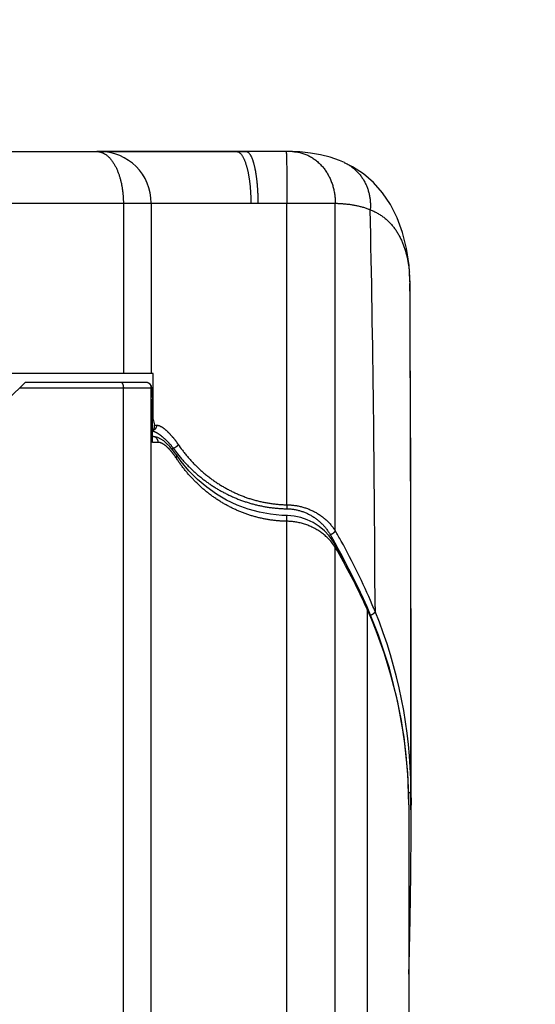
# Model space of a CAD drawing. Header units: millimetres. Extents: x 0 to 594, y 0 to 420.
# Tile 117 of 132: x 520 to 529, y 255 to 272. Entities that reach past the tile are written whole.
import ezdxf

# ---------------------------------------------------------------- set-up
doc = ezdxf.new("R2010")
doc.units = ezdxf.units.MM
doc.header["$LTSCALE"] = 0.257233
doc.layers.add('NoLayerName_001', color=7, linetype='Continuous')
doc.styles.get("Standard").update_dxf_attribs({"font": 'txt', "bigfont": 'extfont2'})
doc.dimstyles.get("Standard").update_dxf_attribs({"dimtxt": 2.5, "dimasz": 2.5, "dimexe": 1, "dimexo": 1, "dimtad": 1, "dimdec": 3, "dimzin": 0, "dimdsep": 46, "dimtxsty": 'Standard', "dimcen": 2.5, "dimadec": 3, "dimazin": 0, "dimtfac": 0.75, "dimtdec": 3, "dimtmove": 0, "dimatfit": 3, "dimfxl": 1, "dimarcsym": 0})

# ---------------------------------------------------------------- blocks, each defined once
blk = doc.blocks.new('_OPEN30')
at = {"color": 0, "linetype": 'ByBlock', "lineweight": -2}
for p, q in [((-1, 0.267949), (0, 0)), ((0, 0), (-1, -0.267949)), ((0, 0), (-1, 0))]:
    blk.add_line(p, q, dxfattribs=at)
blk = doc.blocks.new('*D35')
at = {"layer": 'Defpoints', "color": 0}
for p in [(503.151, 277.576), (503.151, 237.651), (529.151, 237.651)]:
    blk.add_point(p, dxfattribs=at)
at = {"layer": 'NoLayerName_001', "color": 0, "linetype": 'Continuous', "lineweight": 13}
for p, q in [((503.151, 239.065), (503.151, 278.99)), ((529.151, 239.065), (529.151, 278.99)), ((527.029, 277.576), (505.272, 277.576))]:
    blk.add_line(p, q, dxfattribs=at)
at = {"layer": 'NoLayerName_001', "color": 0, "lineweight": 13, "xscale": 2.1213, "yscale": 2.1213, "zscale": 2.1213, "rotation": 180}
blk.add_blockref('_OPEN30', (503.151, 277.576), dxfattribs=at)
at = {"layer": 'NoLayerName_001', "color": 0, "lineweight": 13, "xscale": 2.1213, "yscale": 2.1213, "zscale": 2.1213}
blk.add_blockref('_OPEN30', (529.151, 277.576), dxfattribs=at)
at = {"layer": 'NoLayerName_001', "color": 0, "lineweight": 13, "insert": (516.151, 281.465), "char_height": 4.9497, "attachment_point": 5}
blk.add_mtext('\\W0.8000;26', dxfattribs=at)

msp = doc.modelspace()

# ---------------------------------------------------------------- linework, layer by layer
at = {"layer": 'NoLayerName_001', "color": 7, "linetype": 'Continuous', "lineweight": 25}
for p, q in [((519.7007, 270.0513), (521.2172, 270.0513)), ((521.2172, 270.0513), (521.2657, 270.0513)), ((521.2657, 270.0513), (521.2757, 270.0513)), ((521.2757, 270.0513), (521.3157, 270.0513)), ((521.3157, 270.0513), (521.3588, 270.0513)), ((521.3588, 270.0513), (523.6507, 270.0513)), ((523.6507, 270.0513), (523.8193, 270.0513)), ((525.5293, 269.8574), (525.5316, 269.8563)), ((526.6759, 266.7853), (526.6714, 267.7511)), ((522.2014, 266.1875), (519.6507, 266.1875)), ((522.2014, 265.3875), (522.2014, 266.1875)), ((519.6757, 265.7375), (519.9757, 266.0375)), ((519.9757, 266.0375), (522.0649, 266.0375)), ((522.186, 264.9875), (522.186, 265.7375)), ((522.2014, 265.3875), (522.186, 265.3875)), ((522.194, 265.0875), (522.186, 265.0875)), ((522.6858, 264.6537), (522.6027, 264.7689)), ((522.6027, 264.7688), (522.6027, 264.7689)), ((525.3705, 263.2105), (525.3421, 263.2566)), ((525.4454, 263.0789), (525.3705, 263.2104)), ((526.1228, 261.6326), (525.924, 262.1226)), ((526.6901, 258.116), (526.6905, 260.1059)), ((526.6901, 258.2383), (526.6876, 258.932)), ((526.6507, 258.6776), (526.6507, 246.1013)), ((526.6872, 257.4653), (526.6901, 258.2383))]:
    msp.add_line(p, q, dxfattribs=at)
at = {"layer": 'NoLayerName_001', "color": 8, "linetype": 'Continuous', "lineweight": 25}
for p, q in [((519.2007, 269.1513), (524.0228, 269.1513)), ((521.6801, 269.1513), (521.6801, 266.1875)), ((522.1656, 269.1513), (522.1656, 266.1875)), ((524.0228, 269.1513), (524.5278, 269.1509)), ((524.5279, 263.9007), (524.5278, 269.1509)), ((525.3697, 263.4482), (525.3697, 269.1502)), ((526.6714, 267.7556), (526.6715, 267.7511)), ((519.8757, 265.9375), (522.1681, 265.9375)), ((521.6801, 246.1013), (521.6801, 265.9375)), ((522.1656, 246.1013), (522.1656, 265.9375)), ((522.2211, 265.2875), (522.2595, 265.2875)), ((522.2883, 264.9875), (522.186, 264.9875)), ((522.5153, 264.8822), (522.554, 264.8822)), ((524.5278, 246.1013), (524.5278, 263.6128)), ((525.3697, 246.1013), (525.3697, 263.1603)), ((525.9235, 262.0821), (525.9086, 262.1154)), ((525.9235, 262.0821), (525.9235, 246.1013)), ((526.0635, 262.1235), (526.0639, 262.0417)), ((526.6876, 258.9313), (526.689, 258.6727))]:
    msp.add_line(p, q, dxfattribs=at)
at = {"layer": 'NoLayerName_001', "color": 7, "linetype": 'Continuous', "lineweight": 25}
for points in [[(524.6236, 270.0498), (524.6212, 270.0499), (524.6016, 270.0503), (524.58, 270.0506), (524.5558, 270.0508), (521.2172, 270.0513)], [(525.5293, 269.8574), (525.4408, 269.8951), (525.283, 269.9502), (525.1142, 269.9938), (524.9371, 270.0249), (524.754, 270.0435), (524.6239, 270.0498)], [(526.6715, 267.7535), (526.6552, 268.0687), (526.6119, 268.3654), (526.5429, 268.6427), (526.4491, 268.8976), (526.3322, 269.1274), (526.1935, 269.3319), (526.0352, 269.51), (525.8594, 269.6615), (525.6677, 269.7869), (525.5316, 269.8563)], [(526.6905, 260.1059), (526.6901, 260.9161), (526.6894, 261.71), (526.6883, 262.4877), (526.687, 263.2485), (526.6853, 263.9915), (526.6833, 264.717), (526.6811, 265.4266), (526.6759, 266.7853)], [(522.3321, 265.0448), (522.2826, 265.0692), (522.2333, 265.0837), (522.194, 265.0875)], [(522.4334, 264.9684), (522.382, 265.0112), (522.3321, 265.0448)], [(522.5405, 264.8531), (522.4864, 264.9157), (522.4334, 264.9684)], [(522.6027, 264.7688), (522.5949, 264.7803), (522.5405, 264.8531)], [(524.5278, 263.7128), (524.44, 263.7159), (524.2448, 263.7348), (524.0489, 263.7708), (523.8544, 263.8242), (523.6635, 263.8949), (523.4781, 263.9825), (523.3001, 264.0864), (523.1307, 264.2061), (522.9712, 264.3408), (522.8226, 264.4901), (522.6858, 264.6537)], [(525.3421, 263.2566), (525.2651, 263.3601), (525.1804, 263.4487), (525.0881, 263.5246), (524.9869, 263.5892), (524.8794, 263.6408), (524.7676, 263.6786), (524.6541, 263.7025), (524.5411, 263.7124), (524.5278, 263.7127)], [(525.924, 262.1226), (525.8605, 262.2636), (525.7619, 262.4726), (525.6598, 262.6783), (525.5543, 262.8804), (525.4454, 263.0789)], [(526.6507, 258.6776), (526.6324, 259.2343), (526.5687, 259.857), (526.4614, 260.4653), (526.3122, 261.0576), (526.1228, 261.6326)], [(526.6507, 255.7289), (526.6569, 255.8936), (526.6767, 256.6836), (526.6872, 257.4653)]]:
    msp.add_lwpolyline(points, dxfattribs=at)
at = {"layer": 'NoLayerName_001', "color": 8, "linetype": 'Continuous', "lineweight": 25}
for centre, radius, start, end in [((521.2657, 269.1514), 0.8999, 359.99621, 89.99621), ((119.7893, 260.6257), 406.277, 0.211227, 1.186476), ((524.3937, 267.7379), 2.2778, 0.44544, 5.41398), ((-1316.3251, 259.9534), 1843.0129, 359.968226, 0.242416), ((522.0656, 265.9376), 0.1, 359.99496, 49.86812), ((522.1578, 265.0366), 0.1514, 78.00089, 79.36168), ((524.655, 266.3797), 2.5801, 215.47901, 218.09794), ((524.7605, 266.4064), 2.5761, 214.38164, 217.16968), ((521.5763, 264.0448), 1.2238, 33.07663, 36.09541), ((524.6419, 266.3694), 2.5634, 218.09861, 221.36361), ((524.5121, 262.9758), 0.8555, 88.46061, 89.05914), ((515.6478, 257.7977), 11.1357, 29.10334, 30.07849), ((515.7831, 257.8437), 11.1047, 29.23787, 30.31159), ((524.572, 262.6444), 0.9501, 39.27748, 45.57737), ((524.588, 262.6572), 0.9296, 32.76325, 39.28737), ((515.7566, 257.5412), 11.1349, 24.25482, 30.30727), ((515.6361, 257.7912), 11.1491, 27.18763, 29.10322), ((515.7545, 257.828), 11.1373, 22.896, 29.23613), ((515.7081, 257.8074), 11.188, 22.23885, 22.90105), ((518.3178, 258.6777), 8.3329, 1.73584, 24.1136), ((518.3473, 258.8764), 8.3406, 0.37722, 22.30315), ((518.2835, 258.6742), 8.3672, 0.02328, 1.75309), ((418.1527, 258.1847), 108.5374, 359.96374, 0.257597)]:
    msp.add_arc(centre, radius, start, end, dxfattribs=at)
at = {"layer": 'NoLayerName_001', "color": 7, "linetype": 'Continuous', "lineweight": 25}
for centre, start_param, end_param in [((524.5653, 266.0521), 1.6185523, 1.7022457), ((524.5653, 265.8021), 1.7444049, 1.7868784)]:
    msp.add_ellipse(centre, major_axis=(0, 2.4), ratio=1, start_param=start_param, end_param=end_param, dxfattribs=at)
at = {"layer": 'NoLayerName_001', "color": 8, "linetype": 'Continuous', "lineweight": 25}
for points, knots in [([(521.2172, 270.0513), (521.2182, 270.0513), (521.2202, 270.0513), (521.2233, 270.0512), (521.2263, 270.0511), (521.2294, 270.051), (521.2324, 270.0508), (521.2355, 270.0506), (521.2385, 270.0503), (521.2416, 270.05), (521.2446, 270.0497), (521.2476, 270.0493), (521.2507, 270.0489), (521.2537, 270.0485), (521.2567, 270.048), (521.2597, 270.0475), (521.2627, 270.0469), (521.2657, 270.0463), (521.2687, 270.0457), (521.2717, 270.045), (521.2746, 270.0443), (521.2766, 270.0438), (521.2776, 270.0436)], [0, 0, 0, 0, 0.003050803, 0.006102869, 0.009156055, 0.01221021, 0.015265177, 0.01832079, 0.021376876, 0.024433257, 0.027489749, 0.03054616, 0.033602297, 0.036657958, 0.03971294, 0.042767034, 0.04582003, 0.048871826, 0.05192269, 0.054972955, 0.058022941, 0.061072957, 0.061072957, 0.061072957, 0.061072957]), ([(521.2776, 270.0436), (521.2786, 270.0433), (521.2807, 270.0428), (521.2837, 270.0419), (521.2868, 270.041), (521.2899, 270.0401), (521.2929, 270.0392), (521.2959, 270.0382), (521.299, 270.0371), (521.302, 270.0361), (521.305, 270.0349), (521.3079, 270.0338), (521.3109, 270.0326), (521.3139, 270.0314), (521.3168, 270.0302), (521.3197, 270.0289), (521.3226, 270.0276), (521.3255, 270.0263), (521.3284, 270.0249), (521.3313, 270.0235), (521.3342, 270.0221), (521.336, 270.0211), (521.337, 270.0206)], [0, 0, 0, 0, 0.003187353, 0.006374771, 0.009562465, 0.012750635, 0.015939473, 0.019129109, 0.022319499, 0.025510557, 0.028702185, 0.031894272, 0.035086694, 0.038279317, 0.041471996, 0.044664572, 0.047856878, 0.051048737, 0.054239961, 0.057430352, 0.060619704, 0.063807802, 0.063807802, 0.063807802, 0.063807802]), ([(521.337, 270.0206), (521.345, 270.016), (521.3613, 270.0072), (521.3841, 269.9911), (521.4058, 269.9736), (521.4264, 269.9545), (521.4458, 269.9342), (521.4641, 269.9129), (521.4812, 269.8909), (521.4973, 269.8681), (521.5124, 269.8448), (521.5266, 269.821), (521.5399, 269.7967), (521.5525, 269.772), (521.5643, 269.7469), (521.5755, 269.7214), (521.5859, 269.6957), (521.5957, 269.6697), (521.6049, 269.6435), (521.6135, 269.6171), (521.6214, 269.5905), (521.6288, 269.5637), (521.6357, 269.5368), (521.642, 269.5097), (521.6477, 269.4825), (521.653, 269.4552), (521.6578, 269.4278), (521.6621, 269.4003), (521.6659, 269.3728), (521.6693, 269.3452), (521.6722, 269.3176), (521.6747, 269.2899), (521.6767, 269.2622), (521.6782, 269.2345), (521.6793, 269.2068), (521.68, 269.179), (521.68, 269.1605), (521.6801, 269.1513)], [0, 0, 0, 0, 0.02773783, 0.05554685, 0.08346741, 0.111495, 0.1395868, 0.16766795, 0.19563916, 0.2234636, 0.25119909, 0.27889938, 0.30660693, 0.3343406, 0.36209785, 0.38987077, 0.41764723, 0.44541733, 0.47318491, 0.50095482, 0.52873037, 0.55651335, 0.58430414, 0.61210177, 0.63990396, 0.66770723, 0.69550703, 0.72330097, 0.75108961, 0.77887341, 0.80665255, 0.83442699, 0.86219643, 0.88996032, 0.91771792, 0.94546825, 0.97321014, 0.97321014, 0.97321014, 0.97321014]), ([(523.6507, 270.0513), (523.6513, 270.0513), (523.6524, 270.0513), (523.6541, 270.0512), (523.6558, 270.0511), (523.6575, 270.051), (523.6591, 270.0508), (523.6608, 270.0506), (523.6625, 270.0503), (523.6641, 270.05), (523.6658, 270.0496), (523.6674, 270.0493), (523.6691, 270.0488), (523.6707, 270.0484), (523.6723, 270.0479), (523.6739, 270.0474), (523.6755, 270.0468), (523.6771, 270.0462), (523.6787, 270.0456), (523.6802, 270.045), (523.6818, 270.0443), (523.6828, 270.0438), (523.6833, 270.0436)], [0, 0, 0, 0, 0.001681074, 0.003362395, 0.005044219, 0.006726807, 0.00841043, 0.010095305, 0.011781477, 0.01346891, 0.015157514, 0.016847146, 0.018537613, 0.020228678, 0.021920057, 0.023611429, 0.025302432, 0.026992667, 0.028681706, 0.030369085, 0.032054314, 0.033736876, 0.033736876, 0.033736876, 0.033736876]), ([(523.6833, 270.0436), (523.69, 270.0394), (523.704, 270.032), (523.7211, 270.0153), (523.7364, 269.9972), (523.7499, 269.9778), (523.7619, 269.9575), (523.7728, 269.9366), (523.7828, 269.9152), (523.792, 269.8935), (523.8004, 269.8715), (523.8083, 269.8493), (523.8156, 269.8269), (523.8225, 269.8044), (523.8288, 269.7817), (523.8348, 269.7589), (523.8404, 269.736), (523.8457, 269.7131), (523.8507, 269.69), (523.8553, 269.667), (523.8597, 269.6438), (523.8638, 269.6206), (523.8676, 269.5973), (523.8711, 269.574), (523.8744, 269.5507), (523.8775, 269.5273), (523.8803, 269.5039), (523.8829, 269.4805), (523.8854, 269.457), (523.8876, 269.4336), (523.8897, 269.4101), (523.8915, 269.3866), (523.8932, 269.3631), (523.8947, 269.3396), (523.896, 269.3161), (523.8971, 269.2926), (523.8981, 269.269), (523.8988, 269.2455), (523.8995, 269.2219), (523.8997, 269.2062), (523.8998, 269.1984)], [0, 0, 0, 0, 0.02352878, 0.04731022, 0.07107071, 0.09466386, 0.11821787, 0.14177275, 0.16532762, 0.18889189, 0.21246484, 0.23603515, 0.25959436, 0.28314817, 0.30670083, 0.33025374, 0.35380573, 0.37735619, 0.40090711, 0.42446023, 0.44801677, 0.47157744, 0.49514249, 0.51871172, 0.54228451, 0.56585982, 0.58943623, 0.61301197, 0.63658498, 0.6601543, 0.68372032, 0.70728345, 0.73084405, 0.75440244, 0.77795889, 0.80151363, 0.82506683, 0.84861865, 0.87216917, 0.89571845, 0.89571845, 0.89571845, 0.89571845]), ([(523.8193, 270.0513), (523.8245, 270.0504), (523.8353, 270.0497), (523.8496, 270.0418), (523.862, 270.0318), (523.8728, 270.02), (523.8824, 270.0073), (523.891, 269.9938), (523.8988, 269.98), (523.906, 269.9658), (523.9127, 269.9513), (523.9189, 269.9366), (523.9246, 269.9217), (523.93, 269.9067), (523.935, 269.8916), (523.9399, 269.8764), (523.9444, 269.8612), (523.9487, 269.8458), (523.9528, 269.8305), (523.9568, 269.815), (523.9605, 269.7995), (523.964, 269.784), (523.9674, 269.7685), (523.9707, 269.7529), (523.9738, 269.7373), (523.9767, 269.7217), (523.9796, 269.706), (523.9823, 269.6903), (523.9849, 269.6746), (523.9873, 269.6589), (523.9897, 269.6431), (523.992, 269.6274), (523.9942, 269.6116), (523.9962, 269.5958), (523.9982, 269.58), (524.0001, 269.5642), (524.0019, 269.5484), (524.0036, 269.5326), (524.0052, 269.5168), (524.0068, 269.5009), (524.0078, 269.4904), (524.0083, 269.4851)], [0, 0, 0, 0, 0.01594183, 0.03189969, 0.04785476, 0.06378493, 0.07971674, 0.09563882, 0.11156299, 0.12748027, 0.14340163, 0.15933456, 0.17527892, 0.19122813, 0.20717069, 0.22310181, 0.23902499, 0.25494327, 0.27085892, 0.28677348, 0.30268782, 0.31860221, 0.33451672, 0.35043176, 0.36634766, 0.38226455, 0.39818238, 0.41410095, 0.43001988, 0.44593866, 0.46185665, 0.47777366, 0.49368994, 0.50960571, 0.52552117, 0.54143645, 0.55735164, 0.57326679, 0.58918192, 0.60509698, 0.62101191, 0.62101191, 0.62101191, 0.62101191]), ([(524.514, 270.0509), (524.5147, 270.0474), (524.5165, 270.0406), (524.517, 270.03), (524.5177, 270.0195), (524.5183, 270.0089), (524.5188, 269.9983), (524.5192, 269.9877), (524.5196, 269.9771), (524.5199, 269.9665), (524.5203, 269.9559), (524.5207, 269.9418), (524.5212, 269.9242), (524.5217, 269.903), (524.5223, 269.8783), (524.5228, 269.85), (524.5235, 269.8147), (524.5241, 269.7759), (524.5247, 269.73), (524.5253, 269.677), (524.526, 269.6135), (524.5266, 269.5393), (524.5271, 269.4546), (524.5275, 269.3592), (524.5278, 269.2568), (524.5277, 269.1862), (524.5278, 269.1509)], [0, 0, 0, 0, 0.010503, 0.021074, 0.03168436, 0.0422717, 0.05286381, 0.06346037, 0.07405691, 0.08465148, 0.09524486, 0.10583792, 0.12702525, 0.14821364, 0.16940184, 0.20118356, 0.23296536, 0.27534127, 0.31771715, 0.37068696, 0.43425073, 0.50840846, 0.59316014, 0.68850576, 0.79444536, 0.90038493, 0.90038493, 0.90038493, 0.90038493]), ([(524.6239, 270.0498), (524.6361, 270.0491), (524.6607, 270.0482), (524.6973, 270.0438), (524.7336, 270.0377), (524.7696, 270.0296), (524.805, 270.0195), (524.8398, 270.0075), (524.874, 269.9937), (524.9073, 269.9781), (524.9399, 269.9607), (524.9715, 269.9416), (525.0022, 269.921), (525.0318, 269.8989), (525.0605, 269.8754), (525.088, 269.8505), (525.1143, 269.8244), (525.1394, 269.7972), (525.1633, 269.7689), (525.1859, 269.7396), (525.2072, 269.7094), (525.2272, 269.6783), (525.2458, 269.6464), (525.2632, 269.6138), (525.2793, 269.5805), (525.294, 269.5466), (525.3074, 269.5122), (525.3196, 269.4773), (525.3304, 269.4419), (525.3399, 269.4061), (525.3481, 269.3701), (525.355, 269.3338), (525.3606, 269.2972), (525.3649, 269.2606), (525.3678, 269.2238), (525.3696, 269.187), (525.3696, 269.1624), (525.3697, 269.1502)], [0, 0, 0, 0, 0.0367764, 0.0735995, 0.1104457, 0.1472892, 0.1841104, 0.22092, 0.2577346, 0.2945675, 0.3314302, 0.3683341, 0.4052849, 0.4422813, 0.4793154, 0.5163745, 0.5534408, 0.5904931, 0.6275075, 0.6644765, 0.7014179, 0.7383475, 0.775277, 0.8122141, 0.849163, 0.8861249, 0.9230977, 0.9600771, 0.9970587, 1.0340396, 1.0710155, 1.1079802, 1.1449265, 1.1818458, 1.2187288, 1.2555657, 1.2923461, 1.2923461, 1.2923461, 1.2923461]), ([(525.5316, 269.8563), (525.5415, 269.8515), (525.5614, 269.8422), (525.5904, 269.8262), (525.6187, 269.8091), (525.6462, 269.7907), (525.673, 269.771), (525.6988, 269.7502), (525.7236, 269.7283), (525.7475, 269.7052), (525.7703, 269.6812), (525.792, 269.6562), (525.8126, 269.6303), (525.8321, 269.6035), (525.8504, 269.576), (525.8676, 269.5477), (525.8836, 269.5187), (525.8984, 269.4892), (525.912, 269.459), (525.9244, 269.4283), (525.9355, 269.3972), (525.9455, 269.3656), (525.9543, 269.3337), (525.9618, 269.3015), (525.9682, 269.269), (525.9733, 269.2363), (525.9772, 269.2034), (525.98, 269.1704), (525.9816, 269.1374), (525.9819, 269.1043), (525.9813, 269.0713), (525.9797, 269.0493), (525.9791, 269.0383)], [0, 0, 0, 0, 0.03299241, 0.06604274, 0.09914, 0.13227147, 0.16542327, 0.19858092, 0.23172994, 0.26485824, 0.29796872, 0.33106895, 0.36416366, 0.39725505, 0.43034314, 0.46342607, 0.49650061, 0.52956815, 0.56263553, 0.5957077, 0.62878747, 0.66187573, 0.6949717, 0.72807314, 0.76117698, 0.79428118, 0.82738271, 0.8604767, 0.89355663, 0.9266146, 0.95964149, 0.99262725, 0.99262725, 0.99262725, 0.99262725]), ([(524.0083, 269.4851), (524.0087, 269.4798), (524.0097, 269.4692), (524.011, 269.4534), (524.0122, 269.4375), (524.0134, 269.4216), (524.0145, 269.4058), (524.0155, 269.3899), (524.0164, 269.374), (524.0173, 269.3581), (524.0181, 269.3422), (524.0189, 269.3263), (524.0196, 269.3104), (524.0202, 269.2945), (524.0207, 269.2786), (524.0212, 269.2627), (524.0216, 269.2468), (524.022, 269.2309), (524.0223, 269.2149), (524.0225, 269.199), (524.0226, 269.1831), (524.0227, 269.1672), (524.0228, 269.1566), (524.0228, 269.1513)], [0, 0, 0, 0, 0.01591483, 0.03182965, 0.0477445, 0.06365944, 0.0795745, 0.09548969, 0.11140502, 0.12732046, 0.14323598, 0.15915153, 0.17506707, 0.19098257, 0.20689801, 0.22281336, 0.2387286, 0.25464369, 0.2705586, 0.28647329, 0.30238772, 0.31830185, 0.33421563, 0.33421563, 0.33421563, 0.33421563]), ([(523.8998, 269.1984), (523.8999, 269.1905), (523.9001, 269.1748), (523.9001, 269.1591), (523.9002, 269.1513)], [0, 0, 0, 0, 0.023548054, 0.047094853, 0.047094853, 0.047094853, 0.047094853]), ([(524.5278, 269.1509), (524.7663, 269.1507), (525.0469, 269.151), (525.3276, 269.1503), (525.3697, 269.1502)], [0, 0, 0, 0, 0.7156386, 0.84192772, 0.84192772, 0.84192772, 0.84192772]), ([(525.3697, 269.1502), (525.3801, 269.1499), (525.4008, 269.1493), (525.4319, 269.148), (525.463, 269.1464), (525.4941, 269.1443), (525.5251, 269.1419), (525.5561, 269.139), (525.5871, 269.1357), (525.618, 269.1319), (525.6489, 269.1275), (525.6797, 269.1226), (525.7104, 269.1171), (525.741, 269.1111), (525.7715, 269.1044), (525.8018, 269.097), (525.832, 269.0891), (525.862, 269.0804), (525.8917, 269.071), (525.9212, 269.0609), (525.9504, 269.0501), (525.9696, 269.0422), (525.9792, 269.0383)], [0, 0, 0, 0, 0.03112548, 0.0622597, 0.09339938, 0.12454217, 0.15568673, 0.18683284, 0.21798146, 0.24913479, 0.28029638, 0.31147117, 0.34266507, 0.37387548, 0.40509248, 0.43630743, 0.46751341, 0.49870527, 0.52987982, 0.56103589, 0.59217446, 0.6232988, 0.6232988, 0.6232988, 0.6232988]), ([(525.9792, 269.0383), (525.9896, 269.0339), (526.0105, 269.0254), (526.0412, 269.0113), (526.0715, 268.9963), (526.1013, 268.9802), (526.1305, 268.9631), (526.1591, 268.945), (526.187, 268.9259), (526.2142, 268.9058), (526.2406, 268.8847), (526.2663, 268.8627), (526.2911, 268.8397), (526.3151, 268.8159), (526.3382, 268.7912), (526.3605, 268.7657), (526.3819, 268.7395), (526.4023, 268.7126), (526.4219, 268.685), (526.4406, 268.6568), (526.4584, 268.6281), (526.4753, 268.5988), (526.4914, 268.5691), (526.5067, 268.5389), (526.5212, 268.5083), (526.5349, 268.4773), (526.5478, 268.446), (526.5599, 268.4143), (526.5714, 268.3824), (526.5821, 268.3502), (526.5921, 268.3179), (526.6015, 268.2853), (526.6102, 268.2526), (526.6182, 268.2197), (526.6257, 268.1867), (526.6325, 268.1535), (526.6387, 268.1203), (526.6444, 268.0869), (526.6495, 268.0535), (526.6524, 268.0311), (526.6539, 268.02)], [0, 0, 0, 0, 0.0337923, 0.0676047, 0.1014267, 0.1352514, 0.1690755, 0.2028989, 0.2367204, 0.2705393, 0.3043557, 0.3381709, 0.3719869, 0.4058051, 0.4396246, 0.4734425, 0.5072546, 0.5410628, 0.5748721, 0.6086844, 0.6424984, 0.6763112, 0.7101275, 0.7439548, 0.7777977, 0.8116584, 0.8455365, 0.8794291, 0.9133315, 0.9472365, 0.9811352, 1.0150177, 1.0488833, 1.0827359, 1.1165787, 1.1504139, 1.1842427, 1.2180657, 1.2518822, 1.2856911, 1.2856911, 1.2856911, 1.2856911]), ([(526.6539, 268.02), (526.6552, 268.0088), (526.6581, 267.9864), (526.6602, 267.964), (526.6613, 267.9528)], [0, 0, 0, 0, 0.033799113, 0.067585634, 0.067585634, 0.067585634, 0.067585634]), ([(521.6287, 266.0375), (521.63, 266.0374), (521.6327, 266.0374), (521.6367, 266.0363), (521.6405, 266.0348), (521.6442, 266.0328), (521.6476, 266.0305), (521.6508, 266.0279), (521.6537, 266.025), (521.6564, 266.022), (521.6589, 266.0187), (521.6611, 266.0153), (521.6632, 266.0118), (521.6651, 266.0082), (521.6668, 266.0046), (521.6685, 266.0009), (521.67, 265.9971), (521.6714, 265.9933), (521.6726, 265.9894), (521.6738, 265.9856), (521.6748, 265.9817), (521.6758, 265.9777), (521.6766, 265.9737), (521.6773, 265.9698), (521.678, 265.9658), (521.6786, 265.9618), (521.679, 265.9577), (521.6794, 265.9537), (521.6797, 265.9497), (521.6799, 265.9456), (521.6801, 265.9416), (521.6801, 265.9389), (521.6801, 265.9375)], [0, 0, 0, 0, 0.00403818, 0.00811031, 0.0122319, 0.01638923, 0.02054735, 0.02466384, 0.02874268, 0.03280585, 0.03686729, 0.04093343, 0.04500426, 0.04907426, 0.05313626, 0.05719129, 0.06124216, 0.06529103, 0.06933942, 0.07338828, 0.07743799, 0.08148841, 0.08553896, 0.08958926, 0.09363936, 0.09768922, 0.10173871, 0.10578757, 0.10983546, 0.11388192, 0.11792645, 0.12196841, 0.12196841, 0.12196841, 0.12196841]), ([(522.2595, 265.2875), (522.2594, 265.2854), (522.2594, 265.2811), (522.2587, 265.2746), (522.2577, 265.2682), (522.2563, 265.2618), (522.2545, 265.2555), (522.2523, 265.2493), (522.2496, 265.2433), (522.2466, 265.2374), (522.2433, 265.2317), (522.2395, 265.2263), (522.2354, 265.2212), (522.2309, 265.2163), (522.2261, 265.2118), (522.221, 265.2076), (522.2157, 265.2037), (522.2101, 265.2002), (522.2043, 265.1971), (522.1984, 265.1944), (522.1923, 265.1921), (522.1881, 265.191), (522.1861, 265.1904)], [0, 0, 0, 0, 0.00645539, 0.01294586, 0.01946568, 0.02600877, 0.03256907, 0.03914106, 0.0457201, 0.05230294, 0.05888812, 0.06547641, 0.07207049, 0.07866985, 0.0852708, 0.09186817, 0.09845586, 0.10502735, 0.11157632, 0.11809716, 0.12458554, 0.131039, 0.131039, 0.131039, 0.131039]), ([(522.2595, 265.2875), (522.2644, 265.2872), (522.2743, 265.2869), (522.2887, 265.2834), (522.3027, 265.2788), (522.3163, 265.273), (522.3295, 265.2664), (522.3423, 265.2592), (522.3548, 265.2515), (522.367, 265.2433), (522.379, 265.2347), (522.3907, 265.2258), (522.4022, 265.2165), (522.4135, 265.207), (522.4246, 265.1972), (522.4355, 265.1873), (522.4463, 265.1772), (522.4569, 265.167), (522.4673, 265.1566), (522.4776, 265.1461), (522.4878, 265.1355), (522.4978, 265.1247), (522.5077, 265.1139), (522.5175, 265.1029), (522.5271, 265.0918), (522.5367, 265.0806), (522.5461, 265.0693), (522.5554, 265.0579), (522.5646, 265.0464), (522.5737, 265.0349), (522.5827, 265.0232), (522.5916, 265.0115), (522.6004, 264.9997), (522.6091, 264.9878), (522.6177, 264.9758), (522.6261, 264.9638), (522.6317, 264.9557), (522.6345, 264.9517)], [0, 0, 0, 0, 0.01471036, 0.02949662, 0.04427309, 0.05899954, 0.07371724, 0.0884288, 0.10313511, 0.1178486, 0.13257656, 0.14732116, 0.16208001, 0.17684675, 0.19161157, 0.20636347, 0.22110125, 0.23582804, 0.2505466, 0.26525935, 0.27996839, 0.29467546, 0.30938201, 0.32408918, 0.33879785, 0.35350853, 0.36822124, 0.38293571, 0.39765165, 0.41236869, 0.42708639, 0.44180426, 0.45652176, 0.47123827, 0.48595314, 0.50066565, 0.51537503, 0.51537503, 0.51537503, 0.51537503]), ([(522.1892, 265.1846), (522.1921, 265.184), (522.1977, 265.1827), (522.206, 265.1803), (522.2142, 265.1775), (522.2223, 265.1744), (522.2303, 265.1711), (522.2383, 265.1674), (522.2461, 265.1636), (522.2538, 265.1595), (522.2614, 265.1553), (522.269, 265.151), (522.2764, 265.1465), (522.2838, 265.1419), (522.2911, 265.1373), (522.2983, 265.1324), (522.3054, 265.1275), (522.3125, 265.1225), (522.3195, 265.1174), (522.3264, 265.1123), (522.3333, 265.107), (522.3378, 265.1035), (522.3401, 265.1017)], [0, 0, 0, 0, 0.00865157, 0.01730432, 0.0259674, 0.03464577, 0.04334056, 0.05204955, 0.06076751, 0.06948662, 0.07819692, 0.08689228, 0.09557501, 0.10424793, 0.11291348, 0.12157377, 0.13023057, 0.13888533, 0.14753921, 0.15619309, 0.16484758, 0.17350305, 0.17350305, 0.17350305, 0.17350305]), ([(522.2883, 264.9875), (522.2883, 264.9892), (522.2883, 264.9926), (522.2879, 264.9977), (522.2873, 265.0027), (522.2864, 265.0077), (522.2853, 265.0127), (522.2839, 265.0176), (522.2824, 265.0224), (522.2806, 265.0272), (522.2785, 265.0319), (522.2762, 265.0364), (522.2738, 265.0409), (522.271, 265.0452), (522.2681, 265.0493), (522.265, 265.0533), (522.2617, 265.0571), (522.2581, 265.0608), (522.2544, 265.0643), (522.2505, 265.0675), (522.2464, 265.0706), (522.2422, 265.0734), (522.2378, 265.076), (522.2333, 265.0783), (522.2286, 265.0804), (522.2239, 265.0823), (522.219, 265.0838), (522.2141, 265.0852), (522.2091, 265.0862), (522.2041, 265.0869), (522.199, 265.0874), (522.1957, 265.0875), (522.194, 265.0875)], [0, 0, 0, 0, 0.00505761, 0.01012576, 0.01520271, 0.02028651, 0.02537512, 0.03046655, 0.03555892, 0.04065062, 0.04574055, 0.05082814, 0.05591302, 0.06099509, 0.06607462, 0.07115234, 0.07622954, 0.08130803, 0.08638849, 0.09147079, 0.09655481, 0.10164061, 0.10672851, 0.11181924, 0.11691401, 0.12201284, 0.12711282, 0.13221059, 0.13730281, 0.14238638, 0.1474586, 0.15251742, 0.15251742, 0.15251742, 0.15251742]), ([(522.3401, 265.1017), (522.3441, 265.0985), (522.3521, 265.0921), (522.3639, 265.0823), (522.3756, 265.0724), (522.3871, 265.0622), (522.3985, 265.0519), (522.4097, 265.0414), (522.4208, 265.0308), (522.4318, 265.02), (522.4426, 265.0091), (522.4534, 264.9981), (522.464, 264.987), (522.4745, 264.9758), (522.4848, 264.9644), (522.4951, 264.953), (522.5052, 264.9414), (522.5152, 264.9298), (522.5251, 264.918), (522.5348, 264.9062), (522.5445, 264.8943), (522.5508, 264.8862), (522.554, 264.8822)], [0, 0, 0, 0, 0.01534976, 0.03070112, 0.04605518, 0.06141256, 0.07677341, 0.09213743, 0.1075039, 0.12287171, 0.13823938, 0.15360524, 0.1689689, 0.18433065, 0.19969072, 0.21504929, 0.23040648, 0.24576236, 0.26111697, 0.27647026, 0.29182217, 0.30717256, 0.30717256, 0.30717256, 0.30717256]), ([(522.4856, 264.8625), (522.4834, 264.8649), (522.479, 264.8695), (522.4724, 264.8764), (522.4657, 264.8832), (522.4589, 264.8899), (522.452, 264.8965), (522.445, 264.9031), (522.4379, 264.9095), (522.4307, 264.9158), (522.4234, 264.922), (522.416, 264.9281), (522.4085, 264.9339), (522.4009, 264.9397), (522.3931, 264.9452), (522.3853, 264.9506), (522.3773, 264.9558), (522.3691, 264.9608), (522.3608, 264.9655), (522.3524, 264.97), (522.3438, 264.9741), (522.3349, 264.9777), (522.3259, 264.981), (522.3167, 264.9837), (522.3073, 264.9858), (522.2979, 264.9873), (522.2915, 264.9874), (522.2883, 264.9875)], [0, 0, 0, 0, 0.00953741, 0.01908801, 0.0286481, 0.0382143, 0.04778361, 0.05735342, 0.06692152, 0.07648621, 0.08604626, 0.09560099, 0.1051503, 0.11469471, 0.12423538, 0.13377419, 0.14331371, 0.1528546, 0.16239423, 0.17193354, 0.18147851, 0.19104087, 0.20063624, 0.21024763, 0.21983916, 0.22939452, 0.23892292, 0.23892292, 0.23892292, 0.23892292]), ([(522.6345, 264.9517), (522.6336, 264.9501), (522.632, 264.9469), (522.6292, 264.9423), (522.6263, 264.9377), (522.6231, 264.9334), (522.6198, 264.9291), (522.6163, 264.925), (522.6126, 264.9209), (522.6088, 264.917), (522.6048, 264.9133), (522.6007, 264.9097), (522.5965, 264.9062), (522.5922, 264.9029), (522.5877, 264.8997), (522.5831, 264.8967), (522.5785, 264.8938), (522.5737, 264.8911), (522.5689, 264.8886), (522.564, 264.8863), (522.5591, 264.8841), (522.5557, 264.8829), (522.554, 264.8822)], [0, 0, 0, 0, 0.00537985, 0.01076149, 0.0161511, 0.02155261, 0.02696784, 0.03239664, 0.03783775, 0.04328952, 0.04875001, 0.05421704, 0.05968824, 0.0651611, 0.07063297, 0.07610118, 0.08156302, 0.08701581, 0.09245695, 0.09788393, 0.10329442, 0.1086863, 0.1086863, 0.1086863, 0.1086863]), ([(522.5652, 264.7658), (522.5639, 264.7675), (522.5615, 264.7709), (522.5577, 264.7759), (522.554, 264.7809), (522.5502, 264.7859), (522.5463, 264.7909), (522.5425, 264.7958), (522.5386, 264.8007), (522.5347, 264.8057), (522.5308, 264.8105), (522.5268, 264.8154), (522.5228, 264.8202), (522.5188, 264.825), (522.5148, 264.8298), (522.5107, 264.8346), (522.5066, 264.8393), (522.5025, 264.844), (522.4983, 264.8487), (522.4941, 264.8533), (522.4898, 264.858), (522.487, 264.861), (522.4856, 264.8625)], [0, 0, 0, 0, 0.0062652, 0.01253034, 0.0187956, 0.02506119, 0.03132731, 0.03759413, 0.0438616, 0.05012958, 0.05639789, 0.06266641, 0.068935, 0.07520355, 0.08147196, 0.08774012, 0.09400796, 0.10027543, 0.10654245, 0.11280901, 0.11907506, 0.12534061, 0.12534061, 0.12534061, 0.12534061]), ([(522.6018, 264.7127), (522.6022, 264.7136), (522.603, 264.7154), (522.6042, 264.718), (522.6052, 264.7208), (522.6062, 264.7235), (522.6071, 264.7263), (522.6079, 264.7291), (522.6086, 264.732), (522.6091, 264.7349), (522.6095, 264.7378), (522.6097, 264.7407), (522.6098, 264.7436), (522.6097, 264.7466), (522.6095, 264.7496), (522.6091, 264.7525), (522.6085, 264.7554), (522.6077, 264.7583), (522.6068, 264.761), (522.6056, 264.7637), (522.6043, 264.7663), (522.6032, 264.768), (522.6027, 264.7688)], [0, 0, 0, 0, 0.002907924, 0.005824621, 0.008746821, 0.011671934, 0.014598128, 0.017524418, 0.020450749, 0.023378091, 0.026308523, 0.029245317, 0.032193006, 0.035154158, 0.038122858, 0.041092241, 0.044056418, 0.04701075, 0.049952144, 0.052879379, 0.055793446, 0.058697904, 0.058697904, 0.058697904, 0.058697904]), ([(524.5278, 263.6128), (524.5059, 263.6135), (524.4619, 263.6144), (524.3961, 263.6187), (524.3303, 263.6247), (524.2647, 263.6327), (524.1993, 263.6426), (524.1342, 263.6544), (524.0695, 263.6681), (524.0053, 263.6837), (523.9416, 263.7011), (523.8784, 263.7204), (523.816, 263.7416), (523.7542, 263.7645), (523.6931, 263.7892), (523.6328, 263.8156), (523.5732, 263.8437), (523.5144, 263.8735), (523.4565, 263.905), (523.3995, 263.9381), (523.3435, 263.9727), (523.2884, 264.009), (523.2343, 264.0467), (523.1813, 264.086), (523.1293, 264.1267), (523.0784, 264.1688), (523.0288, 264.2122), (522.9802, 264.257), (522.9329, 264.3031), (522.8869, 264.3504), (522.8421, 264.3989), (522.7987, 264.4486), (522.7565, 264.4994), (522.7157, 264.5512), (522.6763, 264.6041), (522.6381, 264.6578), (522.614, 264.6945), (522.6018, 264.7127)], [0, 0, 0, 0, 0.06589, 0.131865, 0.1979083, 0.2640023, 0.3301284, 0.3962675, 0.4624005, 0.5285078, 0.5945702, 0.6605696, 0.7265044, 0.7923937, 0.8582561, 0.9241092, 0.989968, 1.0558389, 1.1217241, 1.1876253, 1.2535439, 1.3194812, 1.3854373, 1.4514116, 1.517402, 1.5834057, 1.649419, 1.7154375, 1.7814563, 1.8474706, 1.9134775, 1.9794742, 2.0454564, 2.1114192, 2.1773564, 2.2432614, 2.3091268, 2.3091268, 2.3091268, 2.3091268]), ([(522.7077, 264.85), (522.7222, 264.8314), (522.7509, 264.7939), (522.7961, 264.7395), (522.8426, 264.6862), (522.8908, 264.6342), (522.9403, 264.5836), (522.9913, 264.5344), (523.0437, 264.4868), (523.0974, 264.4406), (523.1525, 264.3961), (523.2088, 264.3532), (523.2664, 264.3119), (523.3252, 264.2724), (523.3851, 264.2347), (523.4461, 264.1987), (523.5082, 264.1647), (523.5713, 264.1325), (523.6354, 264.1023), (523.7003, 264.074), (523.7662, 264.0477), (523.8328, 264.0235), (523.9001, 264.0014), (523.9682, 263.9814), (524.0368, 263.9636), (524.106, 263.9479), (524.1757, 263.9345), (524.2457, 263.9232), (524.316, 263.9141), (524.3865, 263.9073), (524.4572, 263.9025), (524.5043, 263.9015), (524.5279, 263.9007)], [0, 0, 0, 0, 0.0707032, 0.141451, 0.2122325, 0.2830377, 0.3538576, 0.4246845, 0.4955121, 0.5663365, 0.6371562, 0.7079705, 0.7787796, 0.849585, 0.920389, 0.9911953, 1.0620083, 1.1328286, 1.203656, 1.2744914, 1.3453363, 1.416194, 1.4870689, 1.557967, 1.6288906, 1.6998282, 1.7707655, 1.8416876, 1.9125797, 1.9834273, 2.054216, 2.1249325, 2.1249325, 2.1249325, 2.1249325]), ([(522.718, 264.6754), (522.7333, 264.6585), (522.7635, 264.6244), (522.8109, 264.5751), (522.8595, 264.5268), (522.9094, 264.4799), (522.9605, 264.4343), (523.0129, 264.3902), (523.0664, 264.3474), (523.1211, 264.3062), (523.1769, 264.2665), (523.2338, 264.2283), (523.2916, 264.1918), (523.3505, 264.1568), (523.4103, 264.1234), (523.471, 264.0918), (523.5326, 264.0618), (523.595, 264.0336), (523.6581, 264.0071), (523.722, 263.9823), (523.7866, 263.9594), (523.8517, 263.9383), (523.9175, 263.919), (523.9838, 263.9016), (524.0506, 263.8861), (524.1178, 263.8725), (524.1853, 263.8608), (524.2532, 263.8509), (524.3212, 263.843), (524.3895, 263.8371), (524.4578, 263.8329), (524.5034, 263.832), (524.5262, 263.8313)], [0, 0, 0, 0, 0.0683807, 0.1368008, 0.2052513, 0.2737234, 0.3422088, 0.4106998, 0.4791895, 0.5476735, 0.616152, 0.6846256, 0.7530953, 0.8215622, 0.8900276, 0.9584937, 1.0269626, 1.0954355, 1.1639135, 1.2323978, 1.3008899, 1.369392, 1.4379069, 1.506438, 1.5749864, 1.6435441, 1.7121009, 1.7806461, 1.8491687, 1.9176576, 1.9861019, 2.0544907, 2.0544907, 2.0544907, 2.0544907]), ([(524.5278, 263.9007), (524.5277, 263.8961), (524.5275, 263.8868), (524.5273, 263.8741), (524.527, 263.8625), (524.5268, 263.8532), (524.5266, 263.8451), (524.5264, 263.8382), (524.5263, 263.8336), (524.5262, 263.8313)], [0, 0, 0, 0, 0.013896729, 0.027793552, 0.038216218, 0.048638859, 0.055587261, 0.062535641, 0.06948401, 0.06948401, 0.06948401, 0.06948401]), ([(524.5279, 263.9007), (524.5389, 263.9004), (524.561, 263.8999), (524.5941, 263.8978), (524.6271, 263.8948), (524.66, 263.8907), (524.6928, 263.8856), (524.7255, 263.8795), (524.7579, 263.8724), (524.7901, 263.8643), (524.8221, 263.8551), (524.8537, 263.845), (524.8849, 263.8338), (524.9158, 263.8217), (524.9463, 263.8086), (524.9763, 263.7945), (525.0059, 263.7795), (525.0349, 263.7635), (525.0635, 263.7466), (525.0914, 263.7287), (525.1187, 263.71), (525.1455, 263.6903), (525.1715, 263.6698), (525.1968, 263.6483), (525.2214, 263.6261), (525.2452, 263.603), (525.2682, 263.579), (525.2904, 263.5543), (525.3117, 263.5289), (525.332, 263.5027), (525.3515, 263.4759), (525.3636, 263.4574), (525.3697, 263.4482)], [0, 0, 0, 0, 0.0331029, 0.06623968, 0.09940375, 0.13258856, 0.16578768, 0.19899492, 0.2322045, 0.26541114, 0.29861035, 0.33180056, 0.36498218, 0.39815588, 0.43132261, 0.4644837, 0.49764096, 0.53079676, 0.56395385, 0.59711257, 0.63027218, 0.6634326, 0.69659451, 0.7297595, 0.76293018, 0.7961099, 0.82929577, 0.8624793, 0.89565229, 0.92880724, 0.96193748, 0.99503746, 0.99503746, 0.99503746, 0.99503746]), ([(524.5278, 263.6128), (524.5278, 263.617), (524.528, 263.6249), (524.5281, 263.6364), (524.5282, 263.6468), (524.5283, 263.6564), (524.5284, 263.6649), (524.5284, 263.6722), (524.5284, 263.6777), (524.5284, 263.6819), (524.5284, 263.6862), (524.5284, 263.691), (524.5284, 263.6953), (524.5284, 263.6983), (524.5284, 263.7001), (524.5284, 263.7019), (524.5283, 263.7037), (524.5283, 263.7056), (524.5282, 263.7074), (524.5282, 263.7092), (524.5281, 263.711), (524.5279, 263.7122), (524.5278, 263.7128)], [0, 0, 0, 0, 0.01273131, 0.0236439, 0.03455589, 0.04364845, 0.05274199, 0.06001929, 0.06547658, 0.06911259, 0.07274588, 0.07819649, 0.08366285, 0.08548993, 0.08731578, 0.08913677, 0.09094932, 0.09274997, 0.09455459, 0.09641776, 0.09819626, 0.10002207, 0.10002207, 0.10002207, 0.10002207]), ([(524.5351, 263.8311), (524.5453, 263.8306), (524.5655, 263.83), (524.5959, 263.8274), (524.6261, 263.824), (524.6563, 263.8194), (524.6863, 263.8139), (524.7161, 263.8072), (524.7457, 263.7996), (524.7749, 263.7909), (524.8039, 263.7812), (524.8324, 263.7705), (524.8606, 263.7589), (524.8883, 263.7462), (524.9156, 263.7326), (524.9424, 263.7181), (524.9687, 263.7027), (524.9944, 263.6865), (525.0196, 263.6693), (525.0441, 263.6513), (525.0681, 263.6325), (525.0914, 263.6129), (525.114, 263.5925), (525.136, 263.5714), (525.1572, 263.5495), (525.1777, 263.527), (525.1974, 263.5038), (525.2164, 263.4799), (525.2346, 263.4555), (525.2519, 263.4304), (525.2685, 263.4049), (525.2787, 263.3874), (525.2839, 263.3788)], [0, 0, 0, 0, 0.03040102, 0.06084096, 0.09131273, 0.12180878, 0.15232134, 0.18284254, 0.21336468, 0.24388034, 0.27438313, 0.30487283, 0.33535241, 0.36582417, 0.3962898, 0.42675049, 0.45720706, 0.48766009, 0.51811022, 0.54855916, 0.57900852, 0.60945944, 0.63991268, 0.67036871, 0.70082786, 0.7312902, 0.76175346, 0.79221343, 0.82266524, 0.85310355, 0.88352268, 0.91391677, 0.91391677, 0.91391677, 0.91391677]), ([(525.237, 263.3229), (525.2275, 263.3319), (525.2089, 263.35), (525.1792, 263.3755), (525.1487, 263.4), (525.1171, 263.4233), (525.0846, 263.4453), (525.0513, 263.4661), (525.0172, 263.4856), (524.9823, 263.5038), (524.9467, 263.5206), (524.9105, 263.536), (524.8738, 263.5501), (524.8365, 263.5627), (524.7988, 263.574), (524.7607, 263.5838), (524.7223, 263.5922), (524.6837, 263.5993), (524.6449, 263.6049), (524.6059, 263.609), (524.5669, 263.6119), (524.5408, 263.6124), (524.5278, 263.6128)], [0, 0, 0, 0, 0.03903022, 0.07811751, 0.11725974, 0.15645281, 0.19569101, 0.23496733, 0.27427384, 0.31360204, 0.35294317, 0.39228885, 0.43163463, 0.47097743, 0.51031228, 0.54963262, 0.58893055, 0.62819713, 0.66742267, 0.70659703, 0.7457099, 0.7847511, 0.7847511, 0.7847511, 0.7847511]), ([(525.3697, 263.4482), (525.3689, 263.4465), (525.3673, 263.4432), (525.3645, 263.4383), (525.3614, 263.4336), (525.3581, 263.429), (525.3546, 263.4246), (525.3508, 263.4203), (525.3469, 263.4162), (525.3428, 263.4123), (525.3386, 263.4085), (525.3342, 263.4048), (525.3296, 263.4014), (525.3249, 263.3981), (525.3201, 263.395), (525.3152, 263.3921), (525.3102, 263.3894), (525.3051, 263.3868), (525.2999, 263.3845), (525.2946, 263.3824), (525.2893, 263.3804), (525.2857, 263.3793), (525.2839, 263.3788)], [0, 0, 0, 0, 0.00560546, 0.01121497, 0.01683593, 0.02247174, 0.02812223, 0.03378613, 0.03946333, 0.04515315, 0.05085425, 0.05656471, 0.06228208, 0.06800352, 0.0737258, 0.0794454, 0.0851586, 0.09086148, 0.09655007, 0.10222037, 0.10786839, 0.11349029, 0.11349029, 0.11349029, 0.11349029]), ([(525.3697, 263.1603), (525.37, 263.1611), (525.3708, 263.1627), (525.3717, 263.1651), (525.3726, 263.1675), (525.3734, 263.17), (525.3741, 263.1725), (525.3748, 263.175), (525.3753, 263.1776), (525.3757, 263.1801), (525.376, 263.1827), (525.3762, 263.1853), (525.3762, 263.1879), (525.3762, 263.1905), (525.376, 263.1932), (525.3756, 263.1958), (525.3751, 263.1983), (525.3745, 263.2009), (525.3737, 263.2034), (525.3728, 263.2058), (525.3717, 263.2082), (525.3709, 263.2097), (525.3705, 263.2104)], [0, 0, 0, 0, 0.002584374, 0.005175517, 0.007771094, 0.010369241, 0.012968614, 0.01556844, 0.018168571, 0.020769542, 0.023372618, 0.025979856, 0.028594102, 0.031216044, 0.033841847, 0.036467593, 0.039089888, 0.041706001, 0.044314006, 0.046912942, 0.049502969, 0.052085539, 0.052085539, 0.052085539, 0.052085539]), ([(525.9235, 262.0822), (525.9237, 262.0828), (525.9242, 262.0841), (525.9249, 262.086), (525.9255, 262.088), (525.926, 262.09), (525.9265, 262.092), (525.9269, 262.094), (525.9272, 262.0961), (525.9274, 262.0982), (525.9276, 262.1002), (525.9277, 262.1023), (525.9277, 262.1044), (525.9276, 262.1065), (525.9275, 262.1086), (525.9273, 262.1107), (525.9269, 262.1128), (525.9265, 262.1148), (525.926, 262.1168), (525.9255, 262.1188), (525.9248, 262.1207), (525.9243, 262.122), (525.924, 262.1226)], [0, 0, 0, 0, 0.002050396, 0.004099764, 0.006150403, 0.008204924, 0.010266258, 0.012337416, 0.014418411, 0.01650697, 0.018600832, 0.020697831, 0.022795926, 0.024893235, 0.026988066, 0.029078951, 0.031164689, 0.033244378, 0.035317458, 0.037383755, 0.039443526, 0.041497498, 0.041497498, 0.041497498, 0.041497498]), ([(526.0639, 262.0417), (526.0632, 262.0401), (526.0619, 262.0368), (526.0595, 262.032), (526.0568, 262.0274), (526.0539, 262.023), (526.0506, 262.0187), (526.0472, 262.0146), (526.0436, 262.0107), (526.0397, 262.0069), (526.0357, 262.0033), (526.0315, 261.9998), (526.0272, 261.9966), (526.0227, 261.9935), (526.0181, 261.9906), (526.0134, 261.9879), (526.0086, 261.9853), (526.0038, 261.9829), (525.9988, 261.9808), (525.9938, 261.9788), (525.9888, 261.9769), (525.9854, 261.9759), (525.9837, 261.9753)], [0, 0, 0, 0, 0.0053088, 0.01062536, 0.01595547, 0.02129894, 0.02665075, 0.03200945, 0.03737843, 0.04275989, 0.0481547, 0.0535625, 0.05898186, 0.06441033, 0.06984461, 0.0752806, 0.08071355, 0.08613811, 0.09154845, 0.0969383, 0.10230108, 0.10762993, 0.10762993, 0.10762993, 0.10762993]), ([(526.6876, 258.9314), (526.6875, 258.9301), (526.6875, 258.9276), (526.687, 258.924), (526.6862, 258.9203), (526.6852, 258.9167), (526.6839, 258.9131), (526.6823, 258.9097), (526.6806, 258.9063), (526.6787, 258.903), (526.6765, 258.8999), (526.6742, 258.8969), (526.6718, 258.8941), (526.6692, 258.8914), (526.6665, 258.8888), (526.6636, 258.8864), (526.6607, 258.8841), (526.6576, 258.8819), (526.6545, 258.8799), (526.6513, 258.878), (526.648, 258.8762), (526.6458, 258.8751), (526.6447, 258.8745)], [0, 0, 0, 0, 0.003704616, 0.007422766, 0.011159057, 0.014914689, 0.018687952, 0.022474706, 0.026268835, 0.030062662, 0.033847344, 0.037614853, 0.041367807, 0.045112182, 0.048852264, 0.052590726, 0.056328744, 0.060066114, 0.063801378, 0.067531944, 0.071254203, 0.074963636, 0.074963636, 0.074963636, 0.074963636])]:
    msp.add_open_spline(points, degree=3, knots=knots, dxfattribs=at)
at = {"layer": 'NoLayerName_001', "color": 7, "linetype": 'Continuous', "lineweight": 25}
for points, knots in [([(522.0649, 266.0375), (522.0661, 266.0375), (522.0684, 266.0375), (522.0719, 266.0373), (522.0754, 266.037), (522.0789, 266.0366), (522.0824, 266.036), (522.0858, 266.0353), (522.0893, 266.0345), (522.0927, 266.0336), (522.0961, 266.0326), (522.0994, 266.0314), (522.1028, 266.0302), (522.106, 266.0288), (522.1093, 266.0273), (522.1125, 266.0257), (522.1156, 266.024), (522.1186, 266.0222), (522.1216, 266.0203), (522.1245, 266.0183), (522.1273, 266.0162), (522.1292, 266.0147), (522.1301, 266.014)], [0, 0, 0, 0, 0.003503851, 0.007007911, 0.010514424, 0.014025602, 0.017543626, 0.021070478, 0.024606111, 0.028149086, 0.031697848, 0.035250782, 0.03880623, 0.042362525, 0.045918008, 0.04947106, 0.053020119, 0.056563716, 0.06010049, 0.063629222, 0.067148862, 0.070658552, 0.070658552, 0.070658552, 0.070658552]), ([(522.1301, 266.014), (522.1312, 266.013), (522.1334, 266.0112), (522.1366, 266.0081), (522.1396, 266.005), (522.1425, 266.0017), (522.1453, 265.9983), (522.148, 265.9948), (522.1505, 265.9912), (522.1529, 265.9875), (522.1551, 265.9837), (522.1571, 265.9797), (522.159, 265.9758), (522.1607, 265.9717), (522.1622, 265.9676), (522.1636, 265.9634), (522.1648, 265.9592), (522.1658, 265.9549), (522.1666, 265.9506), (522.1673, 265.9463), (522.1678, 265.9419), (522.168, 265.939), (522.1681, 265.9375)], [0, 0, 0, 0, 0.004365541, 0.008740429, 0.013123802, 0.01751459, 0.021911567, 0.026313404, 0.030718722, 0.035126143, 0.039534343, 0.043942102, 0.048348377, 0.052752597, 0.057154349, 0.061553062, 0.065948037, 0.070338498, 0.07472363, 0.079102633, 0.083474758, 0.087839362, 0.087839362, 0.087839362, 0.087839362]), ([(522.1861, 265.1985), (522.1869, 265.1989), (522.1886, 265.1999), (522.191, 265.2015), (522.1933, 265.2031), (522.1956, 265.2049), (522.1979, 265.2067), (522.2, 265.2086), (522.2021, 265.2106), (522.2041, 265.2127), (522.206, 265.2148), (522.2078, 265.2171), (522.2095, 265.2194), (522.2112, 265.2218), (522.2127, 265.2242), (522.2141, 265.2267), (522.2154, 265.2293), (522.2167, 265.2319), (522.2178, 265.2345), (522.2188, 265.2372), (522.2197, 265.2399), (522.2202, 265.2418), (522.2205, 265.2427)], [0, 0, 0, 0, 0.002861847, 0.005730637, 0.008605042, 0.011483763, 0.014365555, 0.017249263, 0.020133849, 0.023018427, 0.025902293, 0.028784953, 0.031666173, 0.034546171, 0.037425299, 0.040303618, 0.043180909, 0.046056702, 0.048930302, 0.05180082, 0.0546672, 0.057528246, 0.057528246, 0.057528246, 0.057528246]), ([(522.2205, 265.2427), (522.2208, 265.2436), (522.2213, 265.2456), (522.2219, 265.2485), (522.2224, 265.2515), (522.2229, 265.2545), (522.2232, 265.2575), (522.2234, 265.2605), (522.2235, 265.2635), (522.2235, 265.2666), (522.2235, 265.2696), (522.2233, 265.2726), (522.223, 265.2756), (522.2227, 265.2787), (522.2223, 265.2816), (522.2218, 265.2846), (522.2213, 265.2866), (522.2211, 265.2875)], [0, 0, 0, 0, 0.002994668, 0.005996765, 0.009006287, 0.012022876, 0.015045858, 0.018074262, 0.021106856, 0.024142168, 0.027178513, 0.030214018, 0.033246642, 0.036274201, 0.039294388, 0.04230479, 0.045302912, 0.045302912, 0.045302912, 0.045302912])]:
    msp.add_open_spline(points, degree=3, knots=knots, dxfattribs=at)

# ---------------------------------------------------------------- dimensions: what is measured, and where the dimension line sits
at = {"layer": 'NoLayerName_001', "color": 3, "linetype": 'Continuous', "lineweight": 13}
dim = msp.add_linear_dim(base=(503.1507, 277.576), p1=(529.1507, 237.6513), p2=(503.1507, 237.6513), angle=180, text='\\W0.8000;<>', dimstyle='Standard', override={"dimtxt": 4.9497, "dimasz": 2.1213, "dimexe": 1.4142, "dimexo": 1.4142, "dimgap": 1.4142, "dimzin": 8, "dimblk": 'OPEN30', "dimclrd": 0, "dimclre": 0, "dimclrt": 0, "dimtp": 0, "dimtm": 0, "dimlwd": 13, "dimlwe": 13}, dxfattribs=at)
dim.commit()
dim.dimension.update_dxf_attribs({"geometry": '*D35', "text_midpoint": (516.1507, 277.576), "dimtype": 160})

doc.saveas('drawing.dxf')
